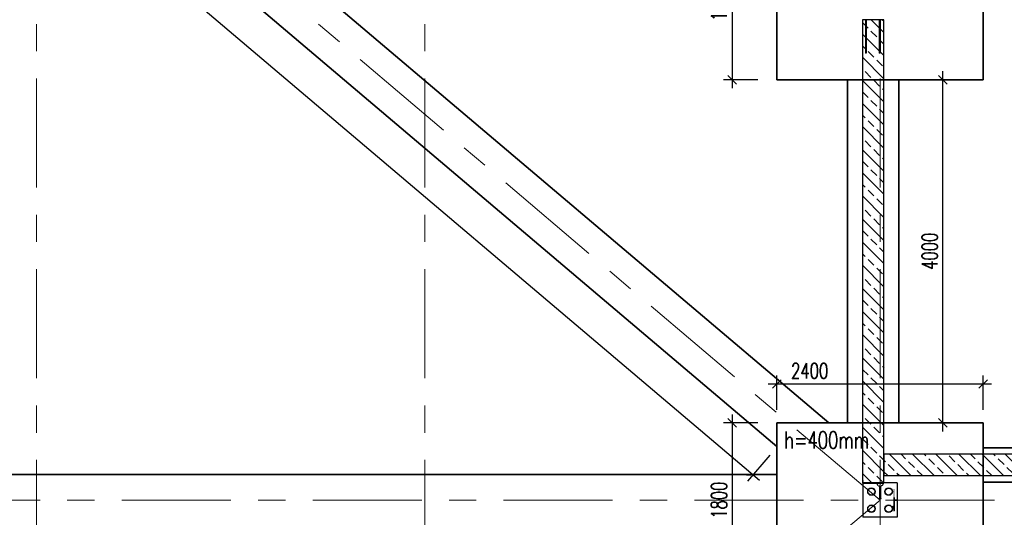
# Model space of a CAD drawing. Header units: millimetres. Extents: x 6071355 to 6728188, y -31956 to 56387.
# Tile 14 of 59: x 6095579 to 6107044, y -1117 to 4683. Entities that reach past the tile are written whole.
import ezdxf

# ---------------------------------------------------------------- set-up
doc = ezdxf.new("R2010")
doc.units = ezdxf.units.MM
doc.header["$MEASUREMENT"] = 0
doc.linetypes.add('DXK_LINE_DOT2', pattern=[3.9198, 1.9599, -1.9599])
doc.linetypes.add('Grid Line', pattern=[2222.5, 1270, -317.5, 317.5, -317.5])
doc.layers.add('A_wymiary', color=7, linetype='Continuous', lineweight=15, true_color=0x848484)
doc.layers.add('BZ_MUR_FUND', color=8, linetype='Continuous')
doc.layers.add('ELEMENTY', color=7, linetype='Continuous')
doc.layers.add('M_ŁAWY', color=3, linetype='Continuous', lineweight=35)
doc.layers.add('Standard 1350-A_01-RZUT PARTERU LUSTRO2_28_Nowe_MODO_A1_osie-1_Nr_pióra__7_Nr_pióra__7_Nr_pióra__7', color=7, linetype='Continuous', lineweight=18)
doc.styles.add('wymiar', font='romans.shx', dxfattribs={"width": 0.7})
doc.dimstyles.new('AB_100mm', dxfattribs={"dimscale": 100, "dimtxt": 1.8, "dimasz": 1, "dimexe": 1, "dimexo": 0, "dimtad": 1, "dimrnd": 1, "dimtxsty": 'wymiar', "dimblk": 'OBLIQUE', "dimcen": 2.5, "dimdle": 1, "dimclrd": 4, "dimclre": 4, "dimclrt": 3, "dimadec": 0, "dimazin": 0, "dimtfac": 1, "dimtix": 1, "dimtmove": 2, "dimatfit": 3, "dimfxl": 3, "dimfxlon": 1, "dimarcsym": 0})
pattern_1 = [(315, (6345061.6, 285877.98), (134.70384, 134.70384), []), (315, (6345061.6, 285743.27), (134.70384, 134.70384), [95.25, -47.625])]

# ---------------------------------------------------------------- blocks, each defined once
blk = doc.blocks.new('Part-86624973-72570 - 1482')
at = {"layer": 'ELEMENTY', "color": 2, "linetype": 'Continuous'}
for p, q in [((57170, 16825), (57170, 17225)), ((57170, 17225), (57570, 17225)), ((57570, 16825), (57570, 17225)), ((57170, 16825), (57570, 16825))]:
    blk.add_line(p, q, dxfattribs=at)
blk = doc.blocks.new('Part-86624973-73427 - 1482')
at = {"layer": 'ELEMENTY', "color": 1, "linetype": 'DXK_LINE_DOT2'}
for p, q in [((57570, 16835), (57560, 16835)), ((57560, 16825), (57560, 16835)), ((57570, 16825), (57560, 16825)), ((57570, 16825), (57570, 16835))]:
    blk.add_line(p, q, dxfattribs=at)
blk = doc.blocks.new('Part-86624973-73425 - 1482')
at = {"layer": 'ELEMENTY', "color": 1, "linetype": 'DXK_LINE_DOT2'}
for p, q in [((57372, 16860), (57368, 16860)), ((57368, 16860), (57368, 16830)), ((57372, 16860), (57372, 16830)), ((57372, 16830), (57368, 16830))]:
    blk.add_line(p, q, dxfattribs=at)
blk = doc.blocks.new('Part-86624973-72919 - 1482')
at = {"layer": 'ELEMENTY', "color": 2, "linetype": 'Continuous'}
for radius, start, end in [(43.5, 22.5, 202.5), (43.5, 202.5, 22.5), (40, 157.5, 337.5), (40, 337.5, 157.5)]:
    blk.add_arc((57270, 17125), radius, start, end, dxfattribs=at)
blk = doc.blocks.new('Part-86624973-72918 - 1482')
at = {"layer": 'ELEMENTY', "color": 2, "linetype": 'Continuous'}
for radius, start, end in [(43.5, 22.5, 202.5), (43.5, 202.5, 22.5), (40, 157.5, 337.5), (40, 337.5, 157.5)]:
    blk.add_arc((57470, 16925), radius, start, end, dxfattribs=at)
blk = doc.blocks.new('Part-86624973-72920 - 1482')
at = {"layer": 'ELEMENTY', "color": 2, "linetype": 'Continuous'}
for radius, start, end in [(43.5, 22.5, 202.5), (43.5, 202.5, 22.5), (40, 157.5, 337.5), (40, 337.5, 157.5)]:
    blk.add_arc((57470, 17125), radius, start, end, dxfattribs=at)
blk = doc.blocks.new('Part-86624973-72917 - 1482')
at = {"layer": 'ELEMENTY', "color": 2, "linetype": 'Continuous'}
for radius, start, end in [(43.5, 22.5, 202.5), (43.5, 202.5, 22.5), (40, 157.5, 337.5), (40, 337.5, 157.5)]:
    blk.add_arc((57270, 16925), radius, start, end, dxfattribs=at)
blk = doc.blocks.new('Part-86624973-73422 - 1482')
at = {"layer": 'ELEMENTY', "color": 1, "linetype": 'DXK_LINE_DOT2'}
for p, q in [((57170, 17063), (57178, 17062)), ((57170, 17063), (57170, 16987)), ((57170, 17061), (57178, 17060)), ((57170, 17056), (57178, 17055)), ((57170, 17047), (57178, 17047)), ((57170, 17037), (57178, 17037)), ((57170, 17025), (57178, 17025)), ((57170, 17013), (57178, 17014)), ((57170, 17003), (57178, 17003)), ((57170, 16994), (57178, 16995)), ((57170, 16989), (57178, 16990)), ((57170, 16987), (57178, 16988)), ((57178, 17062), (57185, 17060)), ((57178, 16988), (57185, 16990)), ((57185, 17060), (57193, 17055)), ((57185, 16990), (57193, 16995)), ((57201, 17048), (57193, 17055)), ((57193, 16995), (57201, 17002)), ((57204, 17042), (57201, 17048)), ((57201, 17002), (57204, 17008)), ((57207, 17036), (57204, 17042)), ((57204, 17008), (57207, 17014)), ((57207, 17032), (57207, 17036)), ((57207, 17032), (57345, 17032)), ((57207, 17018), (57345, 17018)), ((57207, 17014), (57207, 17018)), ((57345, 17043), (57351, 17043)), ((57345, 17043), (57345, 17008)), ((57345, 17008), (57351, 17008)), ((57351, 17043), (57351, 17042)), ((57351, 17042), (57351, 17041)), ((57351, 17041), (57351, 17008))]:
    blk.add_line(p, q, dxfattribs=at)
blk = doc.blocks.new('Part-86624973-73423 - 1482')
at = {"layer": 'ELEMENTY', "color": 2, "linetype": 'Continuous'}
for p, q in [((57470, 16874), (57440, 16874)), ((57440, 16874), (57440, 16870)), ((57470, 16870), (57440, 16870)), ((57470, 16874), (57470, 16870))]:
    blk.add_line(p, q, dxfattribs=at)
blk = doc.blocks.new('Part-86624973-73424 - 1482')
at = {"layer": 'ELEMENTY', "color": 1, "linetype": 'DXK_LINE_DOT2'}
for p, q in [((57330, 16830), (57330, 16825)), ((57330, 16830), (57410, 16830)), ((57330, 16825), (57410, 16825)), ((57410, 16830), (57410, 16825))]:
    blk.add_line(p, q, dxfattribs=at)
blk = doc.blocks.new('Part-86624973-73426 - 1482')
at = {"layer": 'ELEMENTY', "color": 1, "linetype": 'DXK_LINE_DOT2'}
for p, q in [((57245, 16864), (57245, 16860)), ((57245, 16864), (57495, 16864)), ((57245, 16860), (57495, 16860)), ((57495, 16864), (57495, 16860))]:
    blk.add_line(p, q, dxfattribs=at)
blk = doc.blocks.new('ReinforcementGroup-86624973-182283 - 1482')
at = {"layer": 'ELEMENTY', "color": 1, "linetype": 'Continuous'}
for p, q in [((51770, 17195), (52160, 17195)), ((51770, 17195), (52160, 17195)), ((51770, 17195), (52160, 17195)), ((51770, 17195), (52160, 17195)), ((51770, 17195), (52160, 17195)), ((51770, 17185), (52160, 17185)), ((51770, 17185), (52160, 17185)), ((51770, 17185), (52160, 17185)), ((51770, 17185), (52160, 17185)), ((51770, 17185), (52160, 17185)), ((52160, 17185), (52160, 17195)), ((52160, 17185), (52160, 17195)), ((52160, 17185), (52160, 17195)), ((52160, 17185), (52160, 17195)), ((52160, 17185), (52160, 17195)), ((51770, 17035), (52160, 17035)), ((51770, 17035), (52160, 17035)), ((51770, 17035), (52160, 17035)), ((51770, 17035), (52160, 17035)), ((51770, 17035), (52160, 17035)), ((51770, 17025), (52160, 17025)), ((51770, 17025), (52160, 17025)), ((51770, 17025), (52160, 17025)), ((51770, 17025), (52160, 17025)), ((51770, 17025), (52160, 17025)), ((52160, 17025), (52160, 17035)), ((52160, 17025), (52160, 17035)), ((52160, 17025), (52160, 17035)), ((52160, 17025), (52160, 17035)), ((52160, 17025), (52160, 17035))]:
    blk.add_line(p, q, dxfattribs=at)
blk = doc.blocks.new('_Oblique')
at = {"color": 0, "linetype": 'ByBlock', "lineweight": -2}
blk.add_line((-0.5, -0.5), (0.5, 0.5), dxfattribs=at)
blk = doc.blocks.new('*D12854')
at = {"layer": 'A_wymiary', "color": 4, "lineweight": -2}
for p, q in [((6103874, 5883), (6103874, 3883)), ((6104174, 5783), (6103774, 5783)), ((6104174, 3983), (6103774, 3983))]:
    blk.add_line(p, q, dxfattribs=at)
at = {"layer": 'Defpoints', "color": 0}
for p in [(6104396, 5783), (6103874, 3983), (6104396, 3983)]:
    blk.add_point(p, dxfattribs=at)
at = {"layer": 'A_wymiary', "color": 4, "lineweight": -2, "xscale": 100, "yscale": 100, "zscale": 100}
for p, rotation in [((6103874, 5783), 90), ((6103874, 3983), 270)]:
    blk.add_blockref('_Oblique', p, dxfattribs=dict(at, rotation=rotation))
at = {"layer": 'A_wymiary', "color": 3, "insert": (6103722, 4883), "char_height": 180, "attachment_point": 5, "rotation": 90, "style": 'wymiar'}
blk.add_mtext('1800', dxfattribs=at)
blk = doc.blocks.new('*D12856')
at = {"layer": 'A_wymiary', "color": 4, "lineweight": -2}
for p, q in [((6103874, 83), (6103874, -1917)), ((6104174, -17), (6103774, -17)), ((6104174, -1817), (6103774, -1817))]:
    blk.add_line(p, q, dxfattribs=at)
at = {"layer": 'Defpoints', "color": 0}
for p in [(6104396, -17), (6103874, -1817), (6104396, -1817)]:
    blk.add_point(p, dxfattribs=at)
at = {"layer": 'A_wymiary', "color": 4, "lineweight": -2, "xscale": 100, "yscale": 100, "zscale": 100}
for p, rotation in [((6103874, -17), 90), ((6103874, -1817), 270)]:
    blk.add_blockref('_Oblique', p, dxfattribs=dict(at, rotation=rotation))
at = {"layer": 'A_wymiary', "color": 3, "insert": (6103722, -917), "char_height": 180, "attachment_point": 5, "rotation": 90, "style": 'wymiar'}
blk.add_mtext('1800', dxfattribs=at)
blk = doc.blocks.new('*D12857')
at = {"layer": 'A_wymiary', "color": 4, "lineweight": -2}
for p, q in [((6104396, 137), (6104396, 537)), ((6106796, 137), (6106796, 537)), ((6104296, 437), (6106896, 437))]:
    blk.add_line(p, q, dxfattribs=at)
at = {"layer": 'Defpoints', "color": 0}
for p in [(6106796, 437), (6104396, -17), (6106796, -17)]:
    blk.add_point(p, dxfattribs=at)
at = {"layer": 'A_wymiary', "color": 4, "lineweight": -2, "xscale": 100, "yscale": 100, "zscale": 100, "rotation": 180}
blk.add_blockref('_Oblique', (6104396, 437), dxfattribs=at)
at = {"layer": 'A_wymiary', "color": 4, "lineweight": -2, "xscale": 100, "yscale": 100, "zscale": 100}
blk.add_blockref('_Oblique', (6106796, 437), dxfattribs=at)
at = {"layer": 'A_wymiary', "color": 3, "insert": (6104777, 590), "char_height": 180, "attachment_point": 5, "style": 'wymiar'}
blk.add_mtext('2400', dxfattribs=at)
blk = doc.blocks.new('*D12882')
at = {"layer": 'A_wymiary', "color": 4, "lineweight": -2}
for p, q in [((6085599, 15484), (6085341, 15179)), ((6085329, 15320), (6104194, -685)), ((6104312, -392), (6104053, -697))]:
    blk.add_line(p, q, dxfattribs=at)
at = {"layer": 'Defpoints', "color": 0}
for p in [(6085684, 15583), (6104396, -293), (6104118, -621)]:
    blk.add_point(p, dxfattribs=at)
at = {"layer": 'A_wymiary', "color": 4, "lineweight": -2, "xscale": 100, "yscale": 100, "zscale": 100}
for p, rotation in [((6085405, 15255), 139.6898375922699), ((6104118, -621), 319.6898375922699)]:
    blk.add_blockref('_Oblique', p, dxfattribs=dict(at, rotation=rotation))
at = {"layer": 'A_wymiary', "color": 3, "insert": (6094860, 7433), "char_height": 180, "attachment_point": 5, "rotation": 319.6898, "style": 'wymiar'}
blk.add_mtext('24540', dxfattribs=at)
blk = doc.blocks.new('*D12887')
at = {"layer": 'A_wymiary', "color": 4, "lineweight": -2}
for p, q in [((6106327, -117), (6106327, 4083)), ((6106027, 3983), (6106427, 3983)), ((6106027, -17), (6106427, -17))]:
    blk.add_line(p, q, dxfattribs=at)
at = {"layer": 'Defpoints', "color": 0}
for p in [(6105816, 3983), (6106327, 3983), (6105816, -17)]:
    blk.add_point(p, dxfattribs=at)
at = {"layer": 'A_wymiary', "color": 4, "lineweight": -2, "xscale": 100, "yscale": 100, "zscale": 100}
for p, rotation in [((6106327, 3983), 90), ((6106327, -17), 270)]:
    blk.add_blockref('_Oblique', p, dxfattribs=dict(at, rotation=rotation))
at = {"layer": 'A_wymiary', "color": 3, "insert": (6106175, 1983), "char_height": 180, "attachment_point": 5, "rotation": 90, "style": 'wymiar'}
blk.add_mtext('4000', dxfattribs=at)

msp = doc.modelspace()

# ---------------------------------------------------------------- hatches: boundary and pattern name
at = {"layer": 'BZ_MUR_FUND', "transparency": 33554687}
h = msp.add_hatch(dxfattribs=at)
h.set_pattern_fill('ANSI33', color=256, scale=30, angle=270, style=0)
h.set_pattern_definition(pattern_1)
h.paths.add_polyline_path([(6105391.364, 4682.805), (6105391.364, -717.195), (6105641.364, -717.166), (6105641.364, 4682.805)])
h = msp.add_hatch(dxfattribs=at)
h.set_pattern_fill('ANSI33', color=256, scale=30, angle=270, style=0)
h.set_pattern_definition(pattern_1)
h.paths.add_polyline_path([(6105641.347, -381.083), (6105641.364, -631.123), (6107511.347, -631.123), (6107511.347, -381.083)])

# ---------------------------------------------------------------- linework, layer by layer
for points in [[(6105391.364, 4682.805), (6105391.364, -717.195), (6105641.364, -717.195), (6105641.364, 4682.805)], [(6105641.347, -381.083), (6105641.347, -631.123), (6107496.364, -631.123), (6107496.364, -381.083)]]:
    msp.add_lwpolyline(points, close=True, dxfattribs=at)
at = {"layer": 'M_ŁAWY', "color": 4}
for p, q in [((6104999.268, -17.195), (6086375.245, 15782.805)), ((6104396.364, -292.541), (6085683.528, 15582.805)), ((6104396.364, -617.11), (6086383.864, -617.11))]:
    msp.add_line(p, q, dxfattribs=at)
at = {"layer": 'M_ŁAWY'}
msp.add_line((6105391.364, -697.622), (6105402.821, -687.948), dxfattribs=at)
at = {"layer": 'M_ŁAWY', "color": 4}
for points in [[(6106796.364, 5782.805), (6104396.364, 5782.805), (6104396.364, 3982.805), (6106796.364, 3982.805), (6106796.364, 5782.805)], [(6105216.364, 3982.805), (6105216.364, -17.195)], [(6105816.364, 3982.805), (6105816.364, -17.195)], [(6106796.364, -17.195), (6104396.364, -17.195), (6104396.364, -1817.195), (6106796.364, -1817.195), (6106796.364, -17.195)], [(6110686.364, -306.103), (6106796.364, -306.103)], [(6110686.364, -706.103), (6106796.364, -706.103)]]:
    msp.add_lwpolyline(points, dxfattribs=at)
at = {"layer": 'Standard 1350-A_01-RZUT PARTERU LUSTRO2_28_Nowe_MODO_A1_osie-1_Nr_pióra__7_Nr_pióra__7_Nr_pióra__7', "color": 7, "linetype": 'Grid Line', "lineweight": 18}
for p, q in [((6095776.364, 55114.428), (6095776.364, -31556.201)), ((6100296.364, 55114.428), (6100296.364, -31556.201)), ((6105596.364, 55114.428), (6105596.364, -31556.201)), ((6105596.364, -917.166), (6085086.364, 16482.834)), ((6124708.5, -917.166), (6079489.176, -917.166)), ((6085983.866, -17477.195), (6105596.364, -917.166))]:
    msp.add_line(p, q, dxfattribs=at)

# ---------------------------------------------------------------- block references
at = {"xscale": -1, "rotation": 89.99999999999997}
for name in ['ReinforcementGroup-86624973-182283 - 1482', 'Part-86624973-72570 - 1482', 'Part-86624973-72919 - 1482', 'Part-86624973-73422 - 1482', 'Part-86624973-72917 - 1482', 'Part-86624973-73426 - 1482', 'Part-86624973-73425 - 1482', 'Part-86624973-73424 - 1482', 'Part-86624973-72920 - 1482', 'Part-86624973-72918 - 1482', 'Part-86624973-73423 - 1482', 'Part-86624973-73427 - 1482']:
    msp.add_blockref(name, (6122621.38, 56452.981), dxfattribs=at)

# ---------------------------------------------------------------- texts
at = {"layer": 'A_wymiary', "color": 3, "style": 'wymiar', "width": 0.7}
msp.add_text('h=400mm', height=200, dxfattribs=at).set_placement((6104481.591, -316.706))

# ---------------------------------------------------------------- dimensions: what is measured, and where the dimension line sits
at = {"layer": 'A_wymiary'}
dim = msp.add_aligned_dim(p1=(6085683.528, 15582.805), p2=(6104396.364, -292.541), distance=-430.116, dimstyle='AB_100mm', dxfattribs=at)
dim.commit()
dim.dimension.update_dxf_attribs({"geometry": '*D12882', "text_midpoint": (6094860.349, 7433.435)})
for base, p1, p2, picture, middle in [((6103874.354, 3982.805), (6104396.364, 5782.805), (6104396.364, 3982.805), '*D12854', (6103721.854, 4882.805)), ((6106327.497, 3982.805), (6105816.364, -17.195), (6105816.364, 3982.805), '*D12887', (6106174.997, 1982.805)), ((6103874.354, -1817.195), (6104396.364, -17.195), (6104396.364, -1817.195), '*D12856', (6103721.854, -917.195))]:
    dim = msp.add_linear_dim(base=base, p1=p1, p2=p2, angle=90, dimstyle='AB_100mm', dxfattribs=at)
    dim.commit()
    dim.dimension.update_dxf_attribs({"geometry": picture, "text_midpoint": middle})
dim = msp.add_linear_dim(base=(6106796.364, 437.258), p1=(6104396.364, -17.195), p2=(6106796.364, -17.195), dimstyle='AB_100mm', dxfattribs=at)
dim.commit()
dim.dimension.update_dxf_attribs({"geometry": '*D12857', "text_midpoint": (6104777.166, 589.758), "dimtype": 160})

doc.saveas('drawing.dxf')
